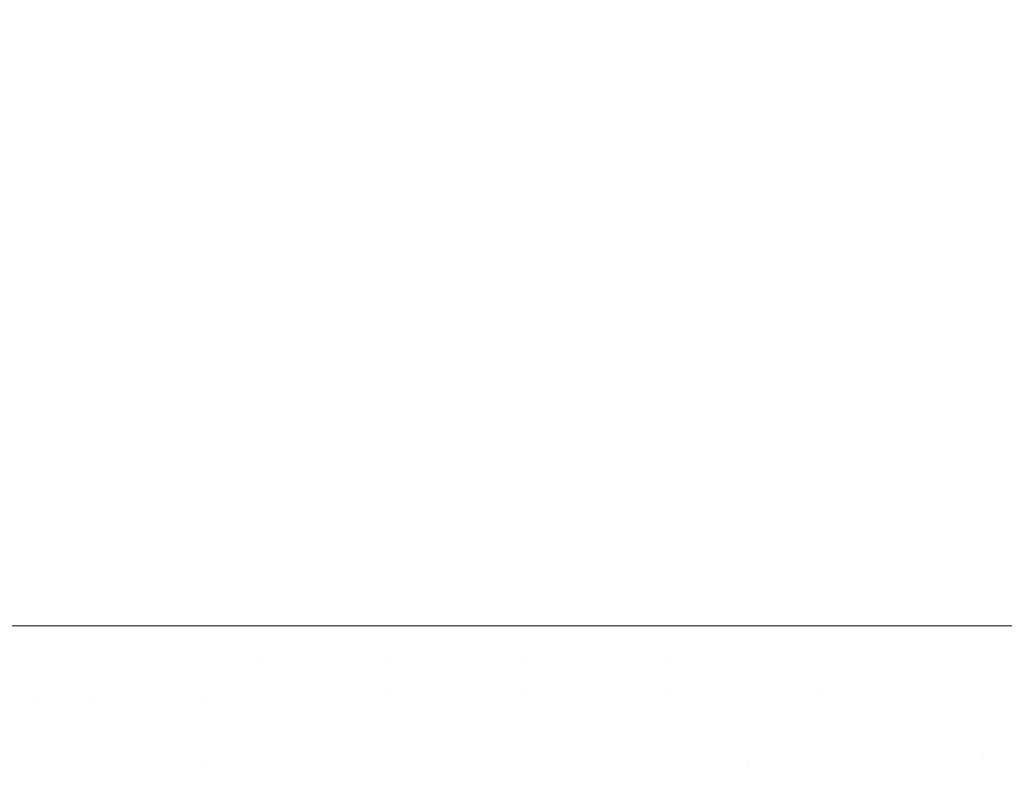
# Model space of a CAD drawing. Header units: centimetres. Extents: x -62 to 63, y 4 to 6.
# Tile 47 of 256: x -62.0756 to -62.055, y 4.297 to 4.3129. Entities that reach past the tile are written whole.
import ezdxf

# ---------------------------------------------------------------- set-up
doc = ezdxf.new("R2010")
doc.units = ezdxf.units.CM
doc.header["$LTSCALE"] = 2.54
doc.layers.add('Lucido design-1', color=7, linetype='Continuous')

# ---------------------------------------------------------------- blocks, each defined once
blk = doc.blocks.new('Gruppo-4-1')
at = {"color": 7, "linetype": 'Continuous', "lineweight": 9}
for points, invisible_edges in [([(-62.076816, 5.900212, -2276.95063), (-62.075179, 5.900212, -2276.952878), (-62.075179, 4.300212, -2276.952878), (-62.076393, 4.300212, -2276.951211)], 10), ([(-62.075101, 5.900212, -2276.291359), (-62.076746, 5.900212, -2276.29361), (-62.076746, 4.300212, -2276.29361), (-62.075327, 4.300212, -2276.291669)], 10), ([(-62.075327, 4.300212, -2276.291669), (-62.075101, 4.300212, -2276.291359), (-62.075101, 5.900212, -2276.291359)], 10), ([(-62.075179, 5.900212, -2276.952878), (-62.073341, 5.900212, -2276.955202), (-62.073341, 4.300212, -2276.955202), (-62.074202, 4.300212, -2276.954113)], 10), ([(-62.074202, 4.300212, -2276.954113), (-62.075179, 4.300212, -2276.952878), (-62.075179, 5.900212, -2276.952878)], 10), ([(-62.074202, 5.900212, -2276.290227), (-62.075101, 5.900212, -2276.291359), (-62.075101, 4.300212, -2276.291359), (-62.074202, 4.300212, -2276.290227)], 10), ([(-62.074202, 4.300212, -2276.290227), (-62.073254, 4.300212, -2276.289031), (-62.073254, 5.900212, -2276.289031), (-62.074202, 5.900212, -2276.290227)], 10), ([(-62.073341, 5.900212, -2276.955202), (-62.071279, 5.900212, -2276.95761), (-62.071279, 4.300212, -2276.95761), (-62.071822, 4.300212, -2276.956976)], 10), ([(-62.071822, 4.300212, -2276.956976), (-62.073341, 4.300212, -2276.955202), (-62.073341, 5.900212, -2276.955202)], 10), ([(-62.071821, 5.900212, -2276.287365), (-62.073254, 5.900212, -2276.289031), (-62.073254, 4.300212, -2276.289031), (-62.071821, 4.300212, -2276.287365)], 10), ([(-62.071821, 4.300212, -2276.287365), (-62.07118, 4.300212, -2276.286619), (-62.07118, 5.900212, -2276.286619), (-62.071821, 5.900212, -2276.287365)], 10), ([(-62.071279, 5.900212, -2276.95761), (-62.068962, 5.900212, -2276.960109), (-62.068962, 4.300212, -2276.960109), (-62.070559, 4.300212, -2276.958387)], 10), ([(-62.070559, 4.300212, -2276.958387), (-62.071279, 4.300212, -2276.95761), (-62.071279, 5.900212, -2276.95761)], 10), ([(-62.07056, 5.900212, -2276.285953), (-62.07118, 5.900212, -2276.286619), (-62.07118, 4.300212, -2276.286619), (-62.07056, 4.300212, -2276.285953)], 10), ([(-62.07056, 4.300212, -2276.285953), (-62.068851, 4.300212, -2276.284117), (-62.068851, 5.900212, -2276.284117), (-62.07056, 5.900212, -2276.285953)], 10), ([(-62.068962, 5.900212, -2276.960109), (-62.066359, 5.900212, -2276.962704), (-62.066359, 4.300212, -2276.962704), (-62.067895, 4.300212, -2276.961173)], 10), ([(-62.067895, 4.300212, -2276.961173), (-62.068962, 4.300212, -2276.960109), (-62.068962, 5.900212, -2276.960109)], 10), ([(-62.067895, 5.900212, -2276.283167), (-62.068851, 5.900212, -2276.284117), (-62.068851, 4.300212, -2276.284117), (-62.067895, 4.300212, -2276.283167)], 10), ([(-62.067895, 4.300212, -2276.283167), (-62.066234, 4.300212, -2276.281516), (-62.066234, 5.900212, -2276.281516), (-62.067895, 5.900212, -2276.283167)], 10), ([(-62.066359, 4.300212, -2276.962704), (-62.066359, 5.900212, -2276.962704), (-62.063431, 5.900212, -2276.965404), (-62.063431, 4.300212, -2276.965404)], 5), ([(-62.065054, 5.900212, -2276.280432), (-62.066234, 5.900212, -2276.281516), (-62.066234, 4.300212, -2276.281516), (-62.065054, 4.300212, -2276.280432)], 10), ([(-62.065054, 4.300212, -2276.280432), (-62.063291, 4.300212, -2276.278812), (-62.063291, 5.900212, -2276.278812), (-62.065054, 5.900212, -2276.280432)], 10), ([(-62.063431, 5.900212, -2276.965404), (-62.060135, 5.900212, -2276.968215), (-62.060135, 4.300212, -2276.968215), (-62.062042, 4.300212, -2276.966588)], 10), ([(-62.062042, 4.300212, -2276.966588), (-62.063431, 4.300212, -2276.965404), (-62.063431, 5.900212, -2276.965404)], 10), ([(-62.062042, 5.900212, -2276.277751), (-62.063291, 5.900212, -2276.278812), (-62.063291, 4.300212, -2276.278812), (-62.062042, 4.300212, -2276.277751)], 10), ([(-62.062042, 4.300212, -2276.277751), (-62.059976, 4.300212, -2276.275996), (-62.059976, 5.900212, -2276.275996), (-62.062042, 5.900212, -2276.277751)], 10), ([(-62.060135, 5.900212, -2276.968215), (-62.056191, 5.900212, -2276.971314), (-62.056191, 4.300212, -2276.971314), (-62.058866, 4.300212, -2276.969211)], 10), ([(-62.058866, 4.300212, -2276.969211), (-62.060135, 4.300212, -2276.968215), (-62.060135, 5.900212, -2276.968215)], 10), ([(-62.058868, 5.900212, -2276.275128), (-62.059976, 5.900212, -2276.275996), (-62.059976, 4.300212, -2276.275996), (-62.058868, 4.300212, -2276.275128)], 10), ([(-62.058868, 4.300212, -2276.275128), (-62.056024, 4.300212, -2276.272901), (-62.056024, 5.900212, -2276.272901), (-62.058868, 5.900212, -2276.275128)], 10), ([(-62.056191, 5.900212, -2276.971314), (-62.051977, 5.900212, -2276.974363), (-62.051977, 4.300212, -2276.974363), (-62.052071, 4.300212, -2276.974295)], 10), ([(-62.052071, 4.300212, -2276.974295), (-62.056191, 4.300212, -2276.971314), (-62.056191, 5.900212, -2276.971314)], 10), ([(-62.051788, 5.900212, -2276.269845), (-62.056024, 5.900212, -2276.272901), (-62.056024, 4.300212, -2276.272901), (-62.052069, 4.300212, -2276.270048)], 10), ([(-62.076373, 4.298705, -2276.293122), (-62.075304, 4.298712, -2276.291665), (-62.075327, 4.300212, -2276.291669), (-62.076746, 4.300212, -2276.29361)], 11), ([(-62.076393, 4.300212, -2276.951211), (-62.075179, 4.300212, -2276.952878), (-62.075304, 4.298712, -2276.952675), (-62.076373, 4.298705, -2276.951217)], 14), ([(-62.075101, 4.300212, -2276.291359), (-62.075327, 4.300212, -2276.291669), (-62.075304, 4.298712, -2276.291665)], 10), ([(-62.075101, 4.300212, -2276.291359), (-62.075304, 4.298712, -2276.291665), (-62.074186, 4.29872, -2276.290218)], 11), ([(-62.074186, 4.29872, -2276.954122), (-62.075304, 4.298712, -2276.952675), (-62.075179, 4.300212, -2276.952878), (-62.074202, 4.300212, -2276.954113)], 11), ([(-62.074186, 4.29872, -2276.290218), (-62.074202, 4.300212, -2276.290227), (-62.075101, 4.300212, -2276.291359)], 9), ([(-62.074186, 4.29872, -2276.290218), (-62.073019, 4.298728, -2276.288781), (-62.073254, 4.300212, -2276.289031), (-62.074202, 4.300212, -2276.290227)], 11), ([(-62.074186, 4.29872, -2276.954122), (-62.074202, 4.300212, -2276.954113), (-62.073341, 4.300212, -2276.955202)], 9), ([(-62.073341, 4.300212, -2276.955202), (-62.073019, 4.298728, -2276.955559), (-62.074186, 4.29872, -2276.954122)], 11), ([(-62.071804, 4.298736, -2276.956983), (-62.073019, 4.298728, -2276.955559), (-62.073341, 4.300212, -2276.955202), (-62.071822, 4.300212, -2276.956976)], 11), ([(-62.071821, 4.300212, -2276.287365), (-62.073254, 4.300212, -2276.289031), (-62.073019, 4.298728, -2276.288781), (-62.071804, 4.298736, -2276.287357)], 14), ([(-62.071804, 4.298736, -2276.956983), (-62.071822, 4.300212, -2276.956976), (-62.071279, 4.300212, -2276.95761)], 9), ([(-62.07118, 4.300212, -2276.286619), (-62.071821, 4.300212, -2276.287365), (-62.071804, 4.298736, -2276.287357)], 10), ([(-62.071804, 4.298736, -2276.287357), (-62.070542, 4.298744, -2276.285944), (-62.07118, 4.300212, -2276.286619)], 11), ([(-62.070563, 4.299481, -2276.958396), (-62.071804, 4.298736, -2276.956983), (-62.071279, 4.300212, -2276.95761)], 11), ([(-62.071279, 4.300212, -2276.95761), (-62.070559, 4.300212, -2276.958387), (-62.070563, 4.299481, -2276.958396)], 10), ([(-62.070542, 4.298744, -2276.285944), (-62.07056, 4.300212, -2276.285953), (-62.07118, 4.300212, -2276.286619)], 9), ([(-62.069254, 4.299485, -2276.959797), (-62.070563, 4.299481, -2276.958396), (-62.070559, 4.300212, -2276.958387), (-62.068962, 4.300212, -2276.960109)], 11), ([(-62.068851, 4.300212, -2276.284117), (-62.07056, 4.300212, -2276.285953), (-62.070542, 4.298744, -2276.285944), (-62.069234, 4.298753, -2276.284543)], 14), ([(-62.0679, 4.29949, -2276.961185), (-62.069254, 4.299485, -2276.959797), (-62.068962, 4.300212, -2276.960109)], 11), ([(-62.068851, 4.300212, -2276.284117), (-62.069234, 4.298753, -2276.284543), (-62.06788, 4.298762, -2276.283155)], 11), ([(-62.068962, 4.300212, -2276.960109), (-62.067895, 4.300212, -2276.961173), (-62.0679, 4.29949, -2276.961185)], 10), ([(-62.06788, 4.298762, -2276.283155), (-62.067895, 4.300212, -2276.283167), (-62.068851, 4.300212, -2276.284117)], 9), ([(-62.0679, 4.29949, -2276.961185), (-62.067895, 4.300212, -2276.961173), (-62.066359, 4.300212, -2276.962704)], 9), ([(-62.066359, 4.300212, -2276.962704), (-62.06506, 4.299499, -2276.963922), (-62.0679, 4.29949, -2276.961185)], 11), ([(-62.066234, 4.300212, -2276.281516), (-62.067895, 4.300212, -2276.283167), (-62.06788, 4.298762, -2276.283155), (-62.066482, 4.298771, -2276.28178)], 14), ([(-62.066234, 4.300212, -2276.281516), (-62.066482, 4.298771, -2276.28178), (-62.06504, 4.298781, -2276.280418)], 11), ([(-62.06506, 4.299499, -2276.963922), (-62.066359, 4.300212, -2276.962704), (-62.063431, 4.300212, -2276.965404)], 9), ([(-62.06504, 4.298781, -2276.280418), (-62.065054, 4.300212, -2276.280432), (-62.066234, 4.300212, -2276.281516)], 9), ([(-62.063431, 4.300212, -2276.965404), (-62.062049, 4.299509, -2276.966604), (-62.06506, 4.299499, -2276.963922)], 11), ([(-62.063291, 4.300212, -2276.278812), (-62.065054, 4.300212, -2276.280432), (-62.06504, 4.298781, -2276.280418), (-62.063555, 4.298791, -2276.27907)], 14), ([(-62.063291, 4.300212, -2276.278812), (-62.063555, 4.298791, -2276.27907), (-62.062029, 4.298801, -2276.277736)], 11), ([(-62.063431, 4.300212, -2276.965404), (-62.062042, 4.300212, -2276.966588), (-62.062049, 4.299509, -2276.966604)], 10), ([(-62.062029, 4.298801, -2276.277736), (-62.062042, 4.300212, -2276.277751), (-62.063291, 4.300212, -2276.278812)], 9), ([(-62.062049, 4.299509, -2276.966604), (-62.062042, 4.300212, -2276.966588), (-62.060135, 4.300212, -2276.968215)], 9), ([(-62.060135, 4.300212, -2276.968215), (-62.058855, 4.298823, -2276.969229), (-62.062049, 4.299509, -2276.966604)], 11), ([(-62.059976, 4.300212, -2276.275996), (-62.062042, 4.300212, -2276.277751), (-62.062029, 4.298801, -2276.277736)], 10), ([(-62.062029, 4.298801, -2276.277736), (-62.058855, 4.298823, -2276.275111), (-62.059976, 4.300212, -2276.275996)], 11), ([(-62.060135, 4.300212, -2276.968215), (-62.058866, 4.300212, -2276.969211), (-62.058855, 4.298823, -2276.969229)], 10), ([(-62.058855, 4.298823, -2276.275111), (-62.058868, 4.300212, -2276.275128), (-62.059976, 4.300212, -2276.275996)], 9), ([(-62.056024, 4.300212, -2276.272901), (-62.058868, 4.300212, -2276.275128), (-62.058855, 4.298823, -2276.275111)], 10), ([(-62.058855, 4.298823, -2276.969229), (-62.058866, 4.300212, -2276.969211), (-62.056191, 4.300212, -2276.971314)], 9), ([(-62.058855, 4.298823, -2276.275111), (-62.055525, 4.298845, -2276.272546), (-62.056024, 4.300212, -2276.272901)], 11), ([(-62.056191, 4.300212, -2276.971314), (-62.055525, 4.298845, -2276.971794), (-62.058855, 4.298823, -2276.969229)], 11), ([(-62.056191, 4.300212, -2276.971314), (-62.052071, 4.300212, -2276.974295), (-62.052048, 4.298868, -2276.974297), (-62.055525, 4.298845, -2276.971794)], 14), ([(-62.052048, 4.298868, -2276.270043), (-62.052069, 4.300212, -2276.270048), (-62.056024, 4.300212, -2276.272901), (-62.055525, 4.298845, -2276.272546)], 13), ([(-62.070563, 4.299481, -2276.958396), (-62.070542, 4.298744, -2276.958396), (-62.071804, 4.298736, -2276.956983)], 11), ([(-62.069234, 4.298753, -2276.959797), (-62.070542, 4.298744, -2276.958396), (-62.070563, 4.299481, -2276.958396), (-62.069254, 4.299485, -2276.959797)], 15), ([(-62.069254, 4.299485, -2276.959797), (-62.0679, 4.29949, -2276.961185), (-62.06788, 4.298762, -2276.961185), (-62.069234, 4.298753, -2276.959797)], 15), ([(-62.06506, 4.299499, -2276.963922), (-62.06504, 4.298781, -2276.963922), (-62.06788, 4.298762, -2276.961185), (-62.0679, 4.29949, -2276.961185)], 15), ([(-62.062049, 4.299509, -2276.966604), (-62.062029, 4.298801, -2276.966604), (-62.06504, 4.298781, -2276.963922), (-62.06506, 4.299499, -2276.963922)], 15), ([(-62.058855, 4.298823, -2276.969229), (-62.062029, 4.298801, -2276.966604), (-62.062049, 4.299509, -2276.966604)], 11), ([(-62.058855, 4.298823, -2276.275111), (-62.058776, 4.297412, -2276.275111), (-62.055447, 4.297457, -2276.272546), (-62.055525, 4.298845, -2276.272546)], 15), ([(-62.055447, 4.297457, -2276.971794), (-62.058776, 4.297412, -2276.969229), (-62.058855, 4.298823, -2276.969229), (-62.055525, 4.298845, -2276.971794)], 15), ([(-62.055525, 4.298845, -2276.272546), (-62.055447, 4.297457, -2276.272546), (-62.051971, 4.297504, -2276.270043), (-62.052048, 4.298868, -2276.270043)], 15), ([(-62.055525, 4.298845, -2276.971794), (-62.052048, 4.298868, -2276.974297), (-62.051971, 4.297504, -2276.974297), (-62.055447, 4.297457, -2276.971794)], 15), ([(-62.076288, 4.297175, -2276.293122), (-62.075219, 4.297189, -2276.291665), (-62.075304, 4.298712, -2276.291665), (-62.076373, 4.298705, -2276.293122)], 15), ([(-62.076373, 4.298705, -2276.951217), (-62.075304, 4.298712, -2276.952675), (-62.075219, 4.297189, -2276.952675), (-62.076288, 4.297175, -2276.951217)], 15), ([(-62.074186, 4.29872, -2276.290218), (-62.075304, 4.298712, -2276.291665), (-62.075219, 4.297189, -2276.291665), (-62.074102, 4.297205, -2276.290218)], 15), ([(-62.074102, 4.297205, -2276.954122), (-62.075219, 4.297189, -2276.952675), (-62.075304, 4.298712, -2276.952675), (-62.074186, 4.29872, -2276.954122)], 15), ([(-62.074102, 4.297205, -2276.290218), (-62.072935, 4.29722, -2276.288781), (-62.073019, 4.298728, -2276.288781), (-62.074186, 4.29872, -2276.290218)], 15), ([(-62.074186, 4.29872, -2276.954122), (-62.073019, 4.298728, -2276.955559), (-62.072935, 4.29722, -2276.955559), (-62.074102, 4.297205, -2276.954122)], 15), ([(-62.071804, 4.298736, -2276.287357), (-62.073019, 4.298728, -2276.288781), (-62.072935, 4.29722, -2276.288781), (-62.071721, 4.297237, -2276.287357)], 15), ([(-62.071721, 4.297237, -2276.956983), (-62.072935, 4.29722, -2276.955559), (-62.073019, 4.298728, -2276.955559), (-62.071804, 4.298736, -2276.956983)], 15), ([(-62.071721, 4.297237, -2276.287357), (-62.070459, 4.297254, -2276.285944), (-62.070542, 4.298744, -2276.285944), (-62.071804, 4.298736, -2276.287357)], 15), ([(-62.071721, 4.297237, -2276.956983), (-62.071804, 4.298736, -2276.956983), (-62.070542, 4.298744, -2276.958396), (-62.070508, 4.298002, -2276.958396)], 15), ([(-62.069234, 4.298753, -2276.284543), (-62.070542, 4.298744, -2276.285944), (-62.070459, 4.297254, -2276.285944), (-62.069151, 4.297271, -2276.284543)], 15), ([(-62.0692, 4.298015, -2276.959797), (-62.070508, 4.298002, -2276.958396), (-62.070542, 4.298744, -2276.958396), (-62.069234, 4.298753, -2276.959797)], 15), ([(-62.069151, 4.297271, -2276.284543), (-62.067798, 4.29729, -2276.283155), (-62.06788, 4.298762, -2276.283155), (-62.069234, 4.298753, -2276.284543)], 15), ([(-62.069234, 4.298753, -2276.959797), (-62.06788, 4.298762, -2276.961185), (-62.067846, 4.298029, -2276.961185), (-62.0692, 4.298015, -2276.959797)], 15), ([(-62.067846, 4.298029, -2276.961185), (-62.06788, 4.298762, -2276.961185), (-62.06504, 4.298781, -2276.963922), (-62.065006, 4.298057, -2276.963922)], 15), ([(-62.066482, 4.298771, -2276.28178), (-62.06788, 4.298762, -2276.283155), (-62.067798, 4.29729, -2276.283155), (-62.0664, 4.297309, -2276.28178)], 15), ([(-62.0664, 4.297309, -2276.28178), (-62.064959, 4.297328, -2276.280418), (-62.06504, 4.298781, -2276.280418), (-62.066482, 4.298771, -2276.28178)], 15), ([(-62.065006, 4.298057, -2276.963922), (-62.06504, 4.298781, -2276.963922), (-62.062029, 4.298801, -2276.966604), (-62.061996, 4.298088, -2276.966604)], 15), ([(-62.063555, 4.298791, -2276.27907), (-62.06504, 4.298781, -2276.280418), (-62.064959, 4.297328, -2276.280418), (-62.063475, 4.297348, -2276.27907)], 15), ([(-62.063475, 4.297348, -2276.27907), (-62.061949, 4.297369, -2276.277736), (-62.062029, 4.298801, -2276.277736), (-62.063555, 4.298791, -2276.27907)], 15), ([(-62.060382, 4.29739, -2276.276416), (-62.058855, 4.298823, -2276.275111), (-62.062029, 4.298801, -2276.277736)], 11), ([(-62.061996, 4.298088, -2276.966604), (-62.062029, 4.298801, -2276.966604), (-62.058855, 4.298823, -2276.969229)], 11), ([(-62.062029, 4.298801, -2276.277736), (-62.061949, 4.297369, -2276.277736), (-62.060382, 4.29739, -2276.276416)], 11), ([(-62.058855, 4.298823, -2276.969229), (-62.058776, 4.297412, -2276.969229), (-62.061949, 4.297369, -2276.966604), (-62.061996, 4.298088, -2276.966604)], 15), ([(-62.060382, 4.29739, -2276.276416), (-62.058776, 4.297412, -2276.275111), (-62.058855, 4.298823, -2276.275111)], 11), ([(-62.069151, 4.297271, -2276.959797), (-62.070459, 4.297254, -2276.958396), (-62.070508, 4.298002, -2276.958396), (-62.0692, 4.298015, -2276.959797)], 15), ([(-62.0692, 4.298015, -2276.959797), (-62.067846, 4.298029, -2276.961185), (-62.067798, 4.29729, -2276.961185), (-62.069151, 4.297271, -2276.959797)], 15), ([(-62.065006, 4.298057, -2276.963922), (-62.064959, 4.297328, -2276.963922), (-62.067798, 4.29729, -2276.961185), (-62.067846, 4.298029, -2276.961185)], 15), ([(-62.061996, 4.298088, -2276.966604), (-62.061949, 4.297369, -2276.966604), (-62.064959, 4.297328, -2276.963922), (-62.065006, 4.298057, -2276.963922)], 15), ([(-62.070508, 4.298002, -2276.958396), (-62.070459, 4.297254, -2276.958396), (-62.071721, 4.297237, -2276.956983)], 11), ([(-62.061888, 4.296644, -2276.966604), (-62.061949, 4.297369, -2276.966604), (-62.058776, 4.297412, -2276.969229), (-62.058716, 4.296698, -2276.969229)], 15), ([(-62.060247, 4.295946, -2276.276416), (-62.058642, 4.295979, -2276.275111), (-62.058776, 4.297412, -2276.275111), (-62.060382, 4.29739, -2276.276416)], 15), ([(-62.055315, 4.296047, -2276.272546), (-62.055447, 4.297457, -2276.272546), (-62.058776, 4.297412, -2276.275111), (-62.058642, 4.295979, -2276.275111)], 15), ([(-62.058716, 4.296698, -2276.969229), (-62.058776, 4.297412, -2276.969229), (-62.055447, 4.297457, -2276.971794)], 11), ([(-62.055447, 4.297457, -2276.971794), (-62.055315, 4.296047, -2276.971794), (-62.058642, 4.295979, -2276.969229), (-62.058716, 4.296698, -2276.969229)], 15), ([(-62.051842, 4.296118, -2276.270043), (-62.051971, 4.297504, -2276.270043), (-62.055447, 4.297457, -2276.272546), (-62.055315, 4.296047, -2276.272546)], 15), ([(-62.055447, 4.297457, -2276.971794), (-62.051971, 4.297504, -2276.974297), (-62.051842, 4.296118, -2276.974297), (-62.055315, 4.296047, -2276.971794)], 15), ([(-62.076142, 4.295622, -2276.293122), (-62.075074, 4.295643, -2276.291665), (-62.075219, 4.297189, -2276.291665), (-62.076288, 4.297175, -2276.293122)], 15), ([(-62.076288, 4.297175, -2276.951217), (-62.075219, 4.297189, -2276.952675), (-62.075074, 4.295643, -2276.952675), (-62.076142, 4.295622, -2276.951217)], 15), ([(-62.074102, 4.297205, -2276.290218), (-62.075219, 4.297189, -2276.291665), (-62.075074, 4.295643, -2276.291665), (-62.073957, 4.295666, -2276.290218)], 15), ([(-62.073957, 4.295666, -2276.954122), (-62.075074, 4.295643, -2276.952675), (-62.075219, 4.297189, -2276.952675), (-62.074102, 4.297205, -2276.954122)], 15), ([(-62.073957, 4.295666, -2276.290218), (-62.072792, 4.29569, -2276.288781), (-62.072935, 4.29722, -2276.288781), (-62.074102, 4.297205, -2276.290218)], 15), ([(-62.074102, 4.297205, -2276.954122), (-62.072935, 4.29722, -2276.955559), (-62.072792, 4.29569, -2276.955559), (-62.073957, 4.295666, -2276.954122)], 15), ([(-62.071721, 4.297237, -2276.287357), (-62.072935, 4.29722, -2276.288781), (-62.072792, 4.29569, -2276.288781), (-62.071578, 4.295715, -2276.287357)], 15), ([(-62.071578, 4.295715, -2276.956983), (-62.072792, 4.29569, -2276.955559), (-62.072935, 4.29722, -2276.955559), (-62.071721, 4.297237, -2276.956983)], 15), ([(-62.071578, 4.295715, -2276.287357), (-62.070317, 4.295741, -2276.285944), (-62.070459, 4.297254, -2276.285944), (-62.071721, 4.297237, -2276.287357)], 15), ([(-62.071578, 4.295715, -2276.956983), (-62.071721, 4.297237, -2276.956983), (-62.070459, 4.297254, -2276.958396), (-62.070396, 4.2965, -2276.958396)], 15), ([(-62.069151, 4.297271, -2276.284543), (-62.070459, 4.297254, -2276.285944), (-62.070317, 4.295741, -2276.285944), (-62.06901, 4.295767, -2276.284543)], 15), ([(-62.069088, 4.296522, -2276.959797), (-62.070396, 4.2965, -2276.958396), (-62.070459, 4.297254, -2276.958396), (-62.069151, 4.297271, -2276.959797)], 15), ([(-62.06901, 4.295767, -2276.284543), (-62.067658, 4.295795, -2276.283155), (-62.067798, 4.29729, -2276.283155), (-62.069151, 4.297271, -2276.284543)], 15), ([(-62.069151, 4.297271, -2276.959797), (-62.067798, 4.29729, -2276.961185), (-62.067735, 4.296545, -2276.961185), (-62.069088, 4.296522, -2276.959797)], 15), ([(-62.067735, 4.296545, -2276.961185), (-62.067798, 4.29729, -2276.961185), (-62.064959, 4.297328, -2276.963922), (-62.064897, 4.296593, -2276.963922)], 15), ([(-62.0664, 4.297309, -2276.28178), (-62.067798, 4.29729, -2276.283155), (-62.067658, 4.295795, -2276.283155), (-62.066261, 4.295823, -2276.28178)], 15), ([(-62.066261, 4.295823, -2276.28178), (-62.064821, 4.295853, -2276.280418), (-62.064959, 4.297328, -2276.280418), (-62.0664, 4.297309, -2276.28178)], 15), ([(-62.064897, 4.296593, -2276.963922), (-62.064959, 4.297328, -2276.963922), (-62.061949, 4.297369, -2276.966604), (-62.061888, 4.296644, -2276.966604)], 15), ([(-62.063475, 4.297348, -2276.27907), (-62.064959, 4.297328, -2276.280418), (-62.064821, 4.295853, -2276.280418), (-62.063337, 4.295883, -2276.27907)], 15), ([(-62.063337, 4.295883, -2276.27907), (-62.061813, 4.295914, -2276.277736), (-62.061949, 4.297369, -2276.277736), (-62.063475, 4.297348, -2276.27907)], 15), ([(-62.060382, 4.29739, -2276.276416), (-62.061949, 4.297369, -2276.277736), (-62.061813, 4.295914, -2276.277736), (-62.060247, 4.295946, -2276.276416)], 15)]:
    blk.add_3dface(points, dxfattribs=dict(at, invisible_edges=invisible_edges))
blk = doc.blocks.new('Gruppo-5-1')
at = {"color": 7}
blk.add_blockref('Gruppo-4-1', (0, 0), dxfattribs=at)

msp = doc.modelspace()

# ---------------------------------------------------------------- block references
at = {"layer": 'Lucido design-1', "color": 7}
msp.add_blockref('Gruppo-5-1', (0, 0), dxfattribs=at)

doc.saveas('drawing.dxf')
